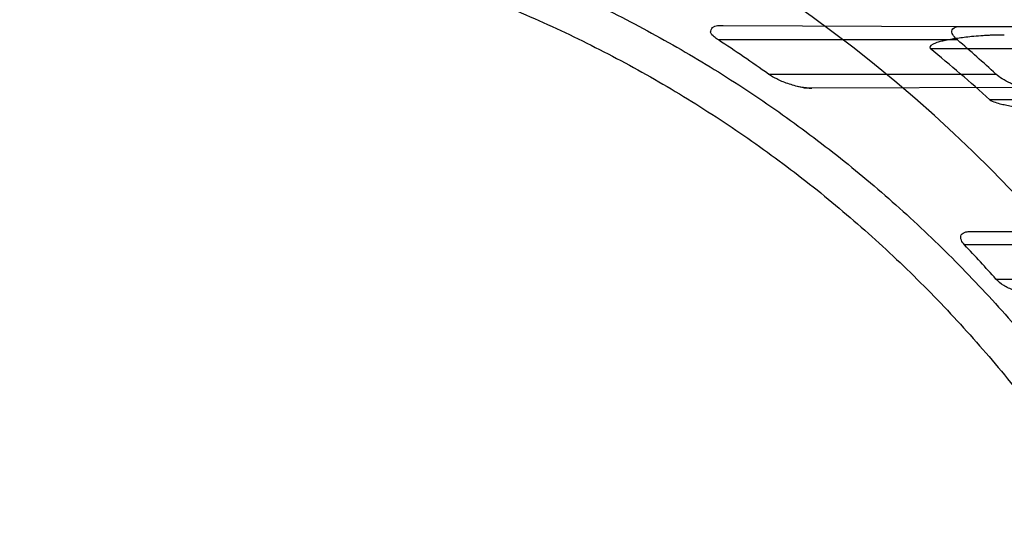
# Model space of a CAD drawing. Header units: millimetres. Extents: x 0 to 297, y 0 to 210.
# Tile 51 of 256: x 141.287 to 141.546, y 91.014 to 91.147. Entities that reach past the tile are written whole.
import ezdxf

# ---------------------------------------------------------------- set-up
doc = ezdxf.new("R2010")
doc.units = ezdxf.units.MM
doc.header["$LTSCALE"] = 16.335
doc.layers.get('0').update_dxf_attribs({"linetype": 'CONTINUOUS'})
for name, color, linetype in [('01_GLOBAL', 7, 'CONTINUOUS'), ('INTFCLR_1', 7, 'CONTINUOUS'), ('INTFCLR_144815', 7, 'CONTINUOUS')]:
    doc.layers.add(name, color=color, linetype=linetype)

msp = doc.modelspace()

# ---------------------------------------------------------------- linework, layer by layer
at = {"color": 7, "linetype": 'Continuous'}
msp.add_circle((142.5788034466, 92.2083412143), 3.42, dxfattribs=at)
at = {"color": 9, "linetype": 'Continuous'}
msp.add_arc((142.5788034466, 92.2083412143), 3.3761688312, 182.9674534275, 267.0325465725, dxfattribs=at)
at = {"layer": '01_GLOBAL', "color": 7, "linetype": 'Continuous'}
msp.add_circle((142.5788034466, 92.2083412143), 3.465, dxfattribs=at)
at = {"layer": 'INTFCLR_1', "color": 9, "linetype": 'Continuous'}
for p, q in [((141.4722287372, 91.1453960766), (141.5348452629, 91.14517750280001)), ((141.5339336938, 91.1415895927), (141.4709529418, 91.1415895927)), ((141.5267244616, 91.13933959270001), (141.6170626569, 91.13933959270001)), ((141.4841399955, 91.1325895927), (141.5440530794, 91.1325895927)), ((141.5525625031, 91.1290635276), (141.4955733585, 91.12886459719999)), ((141.6284311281, 91.1258395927), (141.5424267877, 91.1258395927)), ((141.5374533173, 91.0911683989), (141.5872388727, 91.0909946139)), ((141.5859287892, 91.0875895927), (141.5358136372, 91.0875895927)), ((141.544063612, 91.0785895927), (141.5928813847, 91.0785895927))]:
    msp.add_line(p, q, dxfattribs=at)
at = {"layer": 'INTFCLR_1', "color": 6, "linetype": 'Continuous'}
msp.add_line((141.5348452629, 91.14517750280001), (141.6296839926, 91.1448464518), dxfattribs=at)
for centre, radius, start, end in [((141.273551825, 90.84008959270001), 0.5431065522, 270, 90.00000002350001), ((141.273551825, 90.84008959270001), 0.5161422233, 270, 90.00000002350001), ((141.2744286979, 90.8394757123), 0.3604088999, 54.41779033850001, 56.95610922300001), ((141.2742566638, 90.8394259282), 0.3984156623, 47.3768588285, 49.3245008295), ((141.285641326, 90.8430456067), 0.3819832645, 47.7596051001, 50.8660631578), ((141.274122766, 90.8394258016), 0.3606485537, 41.5404913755, 43.4802280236)]:
    msp.add_arc(centre, radius, start, end, dxfattribs=at)
at = {"layer": 'INTFCLR_1', "color": 9, "linetype": 'Continuous'}
msp.add_arc((141.273551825, 90.84008959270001), 0.3793960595, 22.4933176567, 89.9999999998, dxfattribs=at)
at = {"layer": 'INTFCLR_1', "color": 7, "linetype": 'Continuous'}
msp.add_arc((141.5460297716, 91.0627232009), 0.0801647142, 89.8364246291, 93.5278496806, dxfattribs=at)
at = {"layer": 'INTFCLR_1', "color": 6, "linetype": 'Continuous'}
for points, knots in [([(141.273551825, 91.18519053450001), (141.2769387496, 91.1853348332), (141.2837172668, 91.1855235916), (141.2938885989, 91.1855068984), (141.3040550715, 91.18519041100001), (141.3142077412, 91.18457440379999), (141.3243378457, 91.183659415), (141.3344365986, 91.18244623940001), (141.3444952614, 91.18093592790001), (141.3545051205, 91.1791297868), (141.3644574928, 91.17702938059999), (141.3743437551, 91.1746365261), (141.3841553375, 91.17195329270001), (141.3938837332, 91.168982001), (141.4035204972, 91.1657252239), (141.4130572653, 91.1621857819), (141.4224857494, 91.1583667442), (141.4317977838, 91.15427141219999), (141.4409853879, 91.14990328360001), (141.4500404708, 91.1452661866), (141.4589553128, 91.1403640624), (141.4677219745, 91.1352012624), (141.4763330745, 91.1297821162), (141.4847808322, 91.1241115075), (141.4930580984, 91.1181942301), (141.5011574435, 91.11203559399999), (141.5090720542, 91.1056407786), (141.5167948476, 91.0990155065), (141.5243193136, 91.0921653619), (141.531638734, 91.0850964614), (141.5387469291, 91.07781477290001), (141.5456375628, 91.07032678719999), (141.5523048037, 91.06263884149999), (141.5587427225, 91.0547577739), (141.5649458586, 91.0466902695), (141.5709087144, 91.0384434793), (141.5766262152, 91.0300244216), (141.5820933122, 91.02144053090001), (141.5873053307, 91.0126991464), (141.5922576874, 91.003807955), (141.5969461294, 90.99477459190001), (141.6013665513, 90.98560696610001), (141.6055151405, 90.97631298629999), (141.6093882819, 90.96690074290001), (141.6129825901, 90.9573784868), (141.6151908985, 90.9509622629), (141.6162475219, 90.9477387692)], [0, 0, 0, 0, 0.0227205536, 0.0454410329, 0.06816134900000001, 0.09088163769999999, 0.1136018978, 0.1363221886, 0.1590426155, 0.1817632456, 0.2044840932, 0.2272051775, 0.2499266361, 0.2726484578, 0.2953706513, 0.3180932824, 0.3408163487, 0.363539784, 0.3862638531, 0.4089891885, 0.4317141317, 0.4544408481, 0.4771673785, 0.4998953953, 0.5226228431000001, 0.5453516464, 0.5680799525, 0.5908095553, 0.6135387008, 0.6362690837, 0.6589990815, 0.6817302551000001, 0.7044610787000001, 0.7271930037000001, 0.7499246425, 0.7726572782, 0.7953897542, 0.8181230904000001, 0.8408563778, 0.8635903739, 0.8863244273, 0.90905904, 0.9317938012, 0.9545290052, 0.9772643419, 1, 1, 1, 1]), ([(141.273551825, 91.1754196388), (141.2802383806, 91.17569400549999), (141.2936314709, 91.1758414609), (141.3136931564, 91.174861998), (141.333696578, 91.17267773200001), (141.3536324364, 91.1692804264), (141.3733835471, 91.16467002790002), (141.3925222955, 91.1589612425), (141.4112398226, 91.1521542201), (141.429528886, 91.1442551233), (141.4476081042, 91.1351158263), (141.4650996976, 91.12490336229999), (141.4819327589, 91.1136612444), (141.4980515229, 91.1014306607), (141.513396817, 91.0882570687), (141.5279188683, 91.0741852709), (141.5415615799, 91.05927217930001), (141.5542787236, 91.0435689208), (141.566017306, 91.02714532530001), (141.5767435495, 91.01005456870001), (141.586423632, 90.99235160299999), (141.5950207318, 90.97410428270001), (141.6025009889, 90.9553900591), (141.6088428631, 90.9362701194), (141.6140279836, 90.9168033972), (141.6180381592, 90.8970567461), (141.6208576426, 90.877105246), (141.6224756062, 90.8570295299), (141.6228875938, 90.8369136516), (141.6220957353, 90.81682868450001), (141.6201063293, 90.7968408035), (141.6169268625, 90.77700966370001), (141.6125686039, 90.7574039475), (141.6070465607, 90.7380925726), (141.600382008, 90.71915006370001), (141.5926019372, 90.70065078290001), (141.5837385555, 90.6826636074), (141.5738222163, 90.6652440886), (141.5628929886, 90.6484599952), (141.5509916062, 90.6323694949), (141.538163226, 90.6170274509), (141.5244418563, 90.60247353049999), (141.5098870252, 90.5887718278), (141.494542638, 90.575960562), (141.4784714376, 90.5640906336), (141.4617271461, 90.5532022), (141.4443769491, 90.5433356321), (141.4265001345, 90.5345314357), (141.4085261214, 90.52696935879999), (141.3910227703, 90.52076276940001), (141.374768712, 90.51595910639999), (141.3600533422, 90.5123677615), (141.3469461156, 90.50974854), (141.3344969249, 90.50774192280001), (141.32162892, 90.50614919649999), (141.3073219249, 90.50496210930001), (141.2911119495, 90.5043520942), (141.2796603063, 90.5045088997), (141.273551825, 90.5047595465)], [0, 0, 0, 0, 0.0185657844, 0.0371317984, 0.05569073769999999, 0.0743563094, 0.09320240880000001, 0.1119235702, 0.129729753, 0.1484268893, 0.1671582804, 0.1858963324, 0.2045840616, 0.2232805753, 0.241995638, 0.2606572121, 0.2793460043, 0.298034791, 0.3166822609, 0.3353170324, 0.3539796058, 0.3726237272, 0.3912431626, 0.4098577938, 0.4284754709, 0.4470981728, 0.4657246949, 0.4843423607, 0.5029403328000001, 0.5215094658, 0.5400731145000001, 0.5586325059, 0.5771954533, 0.5957587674, 0.6143211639, 0.6328711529, 0.651401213, 0.6699184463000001, 0.6884460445, 0.7069331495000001, 0.7254085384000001, 0.7438945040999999, 0.7623917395, 0.7808314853, 0.7993176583, 0.8177869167, 0.8362093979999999, 0.8546575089, 0.8730374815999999, 0.8902753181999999, 0.9061521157, 0.9200376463, 0.9322836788, 0.9432240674, 0.9550134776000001, 0.9682465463, 0.9830392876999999, 1, 1, 1, 1]), ([(141.4709529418, 91.1415895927), (141.4705665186, 91.1418409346), (141.4698444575, 91.1424060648), (141.4685964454, 91.1434716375), (141.4695700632, 91.1456361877), (141.4712786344, 91.14539939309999), (141.4722287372, 91.1453960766)], [0, 0, 0, 0, 0.1944509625, 0.4056597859, 0.5992179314, 1, 1, 1, 1]), ([(141.5339336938, 91.1415895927), (141.533552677, 91.1419170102), (141.5329076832, 91.14255664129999), (141.5321105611, 91.1439788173), (141.5333475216, 91.14519130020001), (141.534330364, 91.1451793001), (141.5348452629, 91.14517750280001)], [0, 0, 0, 0, 0.2628922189, 0.496984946, 0.7305499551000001, 1, 1, 1, 1]), ([(141.5525625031, 91.1290635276), (141.5518590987, 91.12906107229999), (141.5507081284, 91.12923994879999), (141.549151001, 91.1296905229), (141.5475181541, 91.13032418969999), (141.5457653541, 91.1312417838), (141.5445466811, 91.1321352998), (141.5440530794, 91.1325895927)], [0, 0, 0, 0, 0.2252231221, 0.3686063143, 0.5190770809, 0.7852053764, 1, 1, 1, 1]), ([(141.5358136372, 91.0875895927), (141.5354635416, 91.0879587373), (141.5348262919, 91.08869574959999), (141.5346757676, 91.09038153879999), (141.5361017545, 91.09111052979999), (141.5370021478, 91.09116997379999), (141.5374533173, 91.0911683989)], [0, 0, 0, 0, 0.269031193, 0.5122026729, 0.7614201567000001, 1, 1, 1, 1]), ([(141.5518913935, 91.075061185), (141.5512951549, 91.07505910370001), (141.5502169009, 91.0752048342), (141.5486984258, 91.07564453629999), (141.5473505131, 91.0762061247), (141.5457302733, 91.07709697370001), (141.5446437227, 91.0779347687), (141.544063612, 91.0785895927)], [0, 0, 0, 0, 0.2037085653, 0.3680703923, 0.5395597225, 0.7011116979, 1, 1, 1, 1])]:
    msp.add_open_spline(points, degree=3, knots=knots, dxfattribs=at)
at = {"layer": 'INTFCLR_1', "color": 7, "linetype": 'Continuous'}
for points, knots in [([(141.546258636, 91.1428876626), (141.5456687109, 91.1428887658), (141.5445395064, 91.1428807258), (141.5429170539, 91.1428317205), (141.5414322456, 91.14275978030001), (141.539693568, 91.1426469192), (141.5377797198, 91.1424820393), (141.5357572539, 91.1422551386), (141.5340549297, 91.14202799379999), (141.5324302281, 91.1417703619), (141.5309424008, 91.1415099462), (141.5293993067, 91.1411306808), (141.5281134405, 91.1409225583), (141.5262161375, 91.13977122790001), (141.5267244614, 91.13933959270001)], [0, 0, 0, 0, 0.08708684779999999, 0.1666853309, 0.2396037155, 0.3065264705, 0.4238823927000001, 0.5231637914, 0.6068549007, 0.6776324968, 0.7651851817, 0.8331222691, 0.9015559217, 1, 1, 1, 1]), ([(141.4955733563, 91.12886459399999), (141.4946111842, 91.1288553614), (141.4930507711, 91.12905917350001), (141.4909412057, 91.1295472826), (141.4892641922, 91.1300650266), (141.4877183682, 91.1306520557), (141.4859980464, 91.1314338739), (141.4848240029, 91.1320966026), (141.4841399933, 91.13258958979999)], [0, 0, 0, 0, 0.2372462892, 0.3847269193, 0.5340507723, 0.669528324, 0.7921104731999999, 1, 1, 1, 1]), ([(141.4912707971, 91.1294828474), (141.491809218, 91.12934626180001), (141.4932257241, 91.1290318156), (141.4946775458, 91.12886147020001), (141.4955733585, 91.12886459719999)], [0, 0, 0, 0, 0.3827449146, 1, 1, 1, 1]), ([(141.5424267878, 91.1258395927), (141.5428248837, 91.1255034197), (141.5438914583, 91.12511836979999), (141.5454028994, 91.12471249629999), (141.5469881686, 91.1243752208), (141.5486603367, 91.1240673), (141.5506313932, 91.12374807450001), (141.5529677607, 91.1234182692), (141.5551743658, 91.1231500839), (141.5571777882, 91.12293544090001), (141.5588855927, 91.12277333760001), (141.5607550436, 91.1226214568), (141.5628077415, 91.1224881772), (141.5650592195, 91.12238559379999), (141.5666299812, 91.12236754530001), (141.5674497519, 91.122365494)], [0, 0, 0, 0, 0.0615432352, 0.1295009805, 0.1864533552, 0.2525211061, 0.3304375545, 0.4222361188, 0.5312118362, 0.5929644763, 0.6602194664, 0.7338283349, 0.8144915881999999, 0.9031733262, 1, 1, 1, 1])]:
    msp.add_open_spline(points, degree=3, knots=knots, dxfattribs=at)
at = {"layer": 'INTFCLR_144815', "color": 6, "linetype": 'Continuous'}
for radius in [0.5743020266, 0.5472855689]:
    msp.add_circle((141.273551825, 90.84008959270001), radius, dxfattribs=at)
for radius, start, end in [(0.7917112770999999, 313.9937911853, 154.5150993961), (0.7647112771, 312.9543589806, 154.5144414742), (0.7468663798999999, 70.9981667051, 162.0018332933), (0.73941501, 282.2440355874, 71.2863570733), (0.5949342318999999, 45.0000000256, 314.9999999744), (0.5938695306, 44.999999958, 315.000000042), (0.5930090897, 44.99999997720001, 315.0000000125), (0.5750735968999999, 47.86578076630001, 312.1342192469), (0.5361020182, 25.6072723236, 64.3927276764), (0.5090855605, 27.0737153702, 62.92628462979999)]:
    msp.add_arc((141.273551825, 90.84008959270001), radius, start, end, dxfattribs=at)
at = {"layer": 'INTFCLR_144815', "color": 9, "linetype": 'Continuous'}
for centre, radius, start, end in [((141.273551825, 90.84008959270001), 0.743791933, 70.768222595, 162.2317774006), ((141.273551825, 90.84008959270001), 0.6197635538, 52.2436298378, 307.7563701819), ((141.273551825, 90.84008959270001), 0.5837869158, 52.5411294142, 307.4588705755), ((141.2735550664, 90.84009111), 0.6625959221, 292.4997540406, 54.09645665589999)]:
    msp.add_arc(centre, radius, start, end, dxfattribs=at)

doc.saveas('drawing.dxf')
